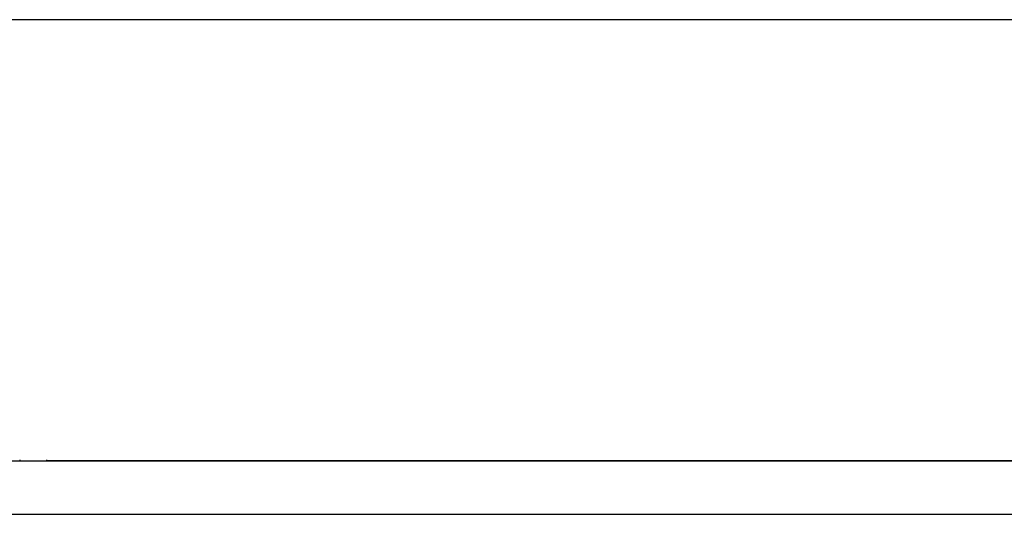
# Model space of a CAD drawing. Header units: inches. Extents: x -33917 to -601, y 26730 to 64098.
# Tile 77 of 80: x -13049 to -12718, y 31553 to 31720. Entities that reach past the tile are written whole.
import ezdxf

# ---------------------------------------------------------------- set-up
doc = ezdxf.new("R2010")
doc.units = ezdxf.units.IN
doc.header["$LTSCALE"] = 0.8
doc.header["$MEASUREMENT"] = 0
doc.layers.add('Parede', color=7, linetype='Continuous', lineweight=50)

msp = doc.modelspace()

# ---------------------------------------------------------------- linework, layer by layer
at = {"layer": 'Parede', "lineweight": -3}
for p, q in [((-12394.49, 31719.805), (-14894.49, 31719.805)), ((-13343.49, 31571.448), (-12535.99, 31571.448)), ((-13048.99, 31571.816), (-13048.99, 31571.449)), ((-13048.99, 31571.449), (-13039.99, 31571.449)), ((-13039.994, 31571.505), (-12535.99, 31571.505)), ((-13039.99, 31571.816), (-13039.99, 31571.449)), ((-13343.49, 31553.448), (-12535.99, 31553.448))]:
    msp.add_line(p, q, dxfattribs=at)

doc.saveas('drawing.dxf')
